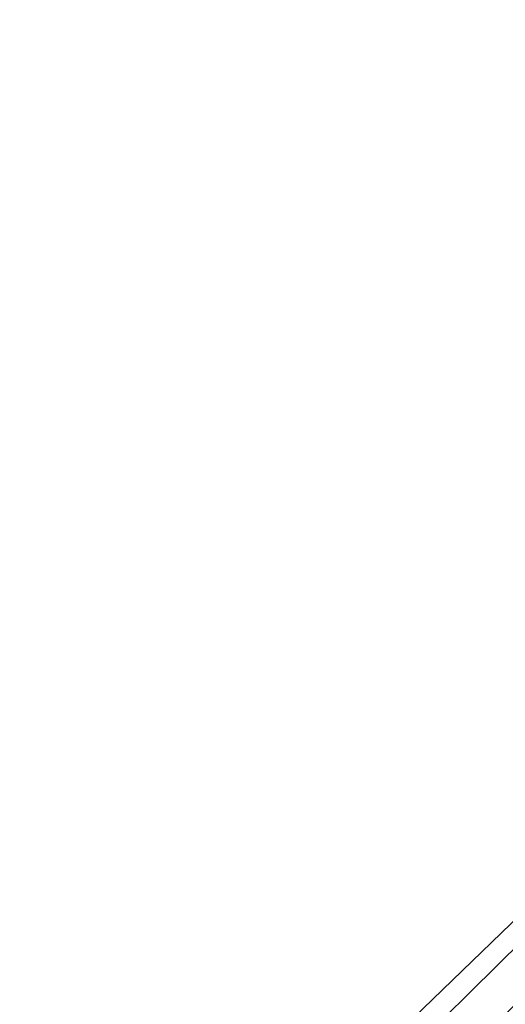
# Model space of a CAD drawing. Header units: millimetres. Extents: x 82463 to 85160, y 450000 to 452470.
# Tile 24 of 98: x 83188 to 83258, y 450740 to 450881. Entities that reach past the tile are written whole.
import ezdxf

# ---------------------------------------------------------------- set-up
doc = ezdxf.new("R2010")
doc.units = ezdxf.units.MM
for name, color, linetype, lineweight in [('bp-b5-bomenstruiken', 93, 'Continuous', 18), ('og-b5-water', 153, 'Continuous', 18), ('wh-bs-waterlijn', 133, 'Continuous', 18)]:
    doc.layers.add(name, color=color, linetype=linetype, lineweight=lineweight)

msp = doc.modelspace()

# ---------------------------------------------------------------- linework, layer by layer
at = {"layer": 'bp-b5-bomenstruiken'}
msp.add_polyline3d([(83196.2, 450685.662, -1.139), (83190.885, 450680.072, -1.139), (83188.399, 450681.828, -0.271), (83237.674, 450731.237, 0.117), (83290.869, 450782.694, 0.135), (83294.703, 450788.707, 0.082), (83313.73, 450807.17, 0.089), (83326.702, 450821.361, 0.144), (83357.192, 450851.579, 0.13), (83384.141, 450878.156, 0.215), (83388.136, 450874.571, -1.138), (83368.031, 450855.017, -1.138), (83329.082, 450816.564, -1.138), (83297.157, 450785.157, -1.138), (83260.372, 450749.212, -1.138), (83241.451, 450730.521, -1.139), (83219.868, 450709.329, -1.139)], close=True, dxfattribs=at)
at = {"layer": 'og-b5-water'}
msp.add_polyline3d([(83241.451, 450730.521, -1.139), (83260.372, 450749.212, -1.138), (83297.157, 450785.157, -1.138), (83329.082, 450816.564, -1.138), (83368.031, 450855.017, -1.138), (83388.136, 450874.571, -1.138), (83394.068, 450880.341, -1.138), (83396.054, 450880.827, -1.138), (83397.627, 450880.196, -1.138), (83398.26, 450878.1, -1.138), (83397.635, 450876.158, -1.138), (83375.116, 450854.103, -1.138), (83341.465, 450820.802, -1.138), (83303.697, 450783.726, -1.138), (83267.18, 450747.798, -1.138), (83245.84, 450726.776, -1.139)], dxfattribs=at)
at = {"layer": 'wh-bs-waterlijn'}
msp.add_polyline3d([(83245.84, 450726.776, -1.139), (83267.18, 450747.798, -1.138), (83303.697, 450783.726, -1.138), (83341.465, 450820.802, -1.138), (83375.116, 450854.103, -1.138), (83397.635, 450876.158, -1.138), (83398.26, 450878.1, -1.138), (83397.627, 450880.196, -1.138), (83396.054, 450880.827, -1.138), (83394.068, 450880.341, -1.138), (83388.136, 450874.571, -1.138), (83368.031, 450855.017, -1.138), (83329.082, 450816.564, -1.138), (83297.157, 450785.157, -1.138), (83260.372, 450749.212, -1.138), (83241.451, 450730.521, -1.139)], dxfattribs=at)

doc.saveas('drawing.dxf')
